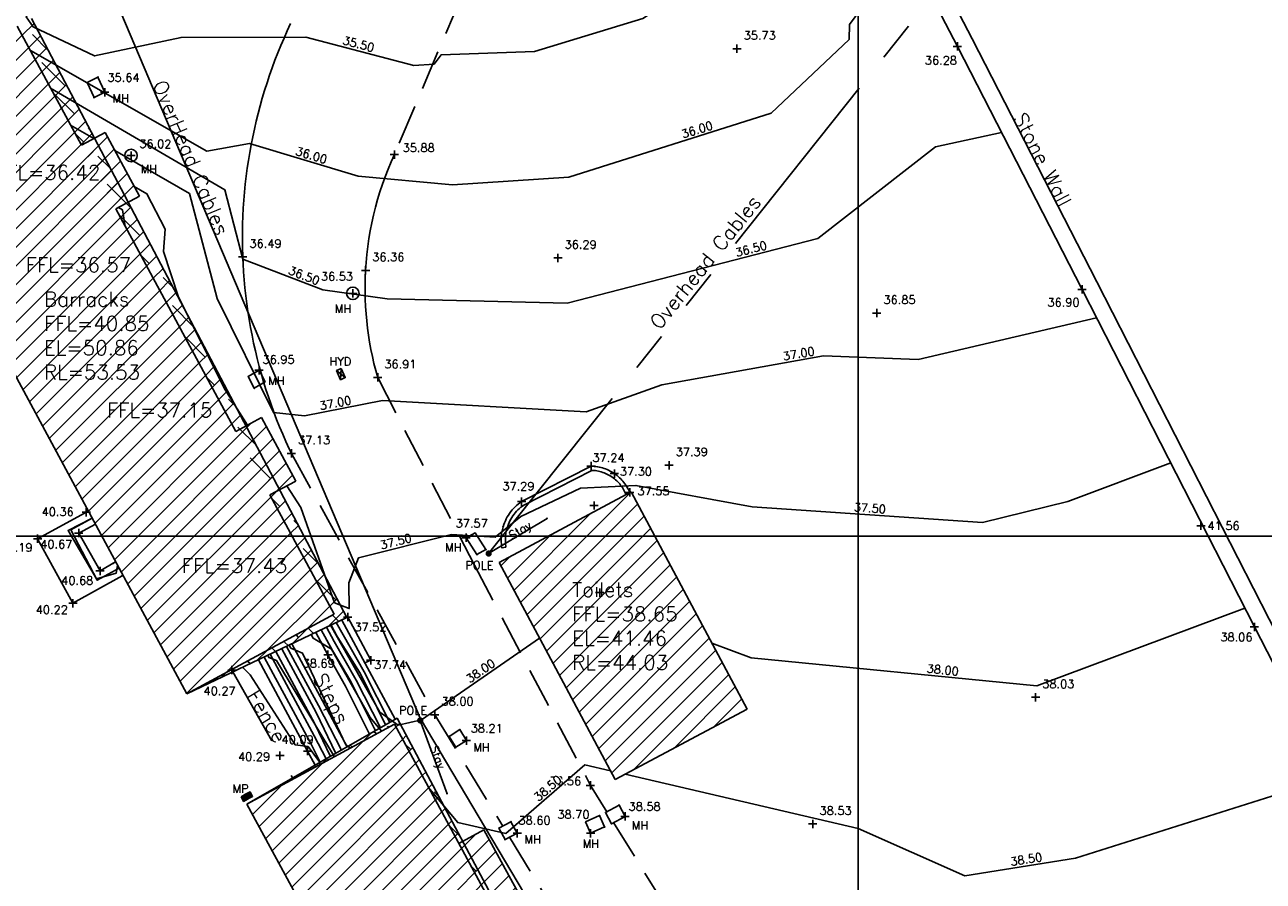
# Model space of a CAD drawing. Header units: metres. Extents: x 514577 to 515059, y 790252 to 790648.
# Tile 20 of 26: x 514860 to 514919, y 790483 to 790525. Entities that reach past the tile are written whole.
import ezdxf
from ezdxf.enums import TextEntityAlignment as Align

# ---------------------------------------------------------------- set-up
doc = ezdxf.new("R2010")
doc.units = ezdxf.units.M
doc.header["$LTSCALE"] = 0.3
for name, pattern in [('0', [48, 16, 16, 16]), ('2', [9.525, 6.35, -3.175]), ('4', [25.4, 12.7, -6.35, 0, -6.35]), ('PHANTOM', [63.5, 31.75, -6.35, 6.35, -6.35, 6.35, -6.35])]:
    doc.linetypes.add(name, pattern=pattern)
doc.layers.get('0').update_dxf_attribs({"linetype": 'CONTINUOUS'})
for name, color, linetype in [('BUILDING', 1, '0'), ('BUILDING_PNTS', 7, 'CONTINUOUS'), ('CONCRETE', 4, '0'), ('CONCRETE_PNTS', 7, 'CONTINUOUS'), ('CONTOURS', 14, 'CONTINUOUS'), ('FENCE', 4, '4'), ('FENCE_PNTS', 7, 'CONTINUOUS'), ('GRID', 9, 'CONTINUOUS'), ('HATCH', 242, 'CONTINUOUS'), ('LEVEL_PNTS', 7, 'CONTINUOUS'), ('LINETXT', 7, 'CONTINUOUS'), ('OVERHEADCABLES', 242, 'PHANTOM'), ('PNTTXT', 7, 'CONTINUOUS'), ('ROAD', 7, '2'), ('ROAD_PNTS', 7, 'CONTINUOUS'), ('SERVICE', 7, 'CONTINUOUS'), ('SERVICE_PNTS', 7, 'CONTINUOUS'), ('SERVICES', 7, '0'), ('SERVICES_PNTS', 7, 'CONTINUOUS'), ('TEXT', 7, '0'), ('WALL', 4, 'CONTINUOUS'), ('WALL_PNTS', 7, 'CONTINUOUS')]:
    doc.layers.add(name, color=color, linetype=linetype)
doc.styles.add('NORMAL', font='romans.shx')
doc.styles.add('PTXT', font='romans')
doc.styles.get("Standard").update_dxf_attribs({"font": 'romantic.ttf', "height": 1})
pattern_1 = [(45, (0, 0), (-0.44901280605, 0.44901280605), [])]

# ---------------------------------------------------------------- blocks, each defined once
blk = doc.blocks.new('SPT9')
at = {"color": 0, "linetype": 'Continuous'}
for p, q in [((-0.5, 0), (0.5, 0)), ((0, -0.5), (0, 0.5))]:
    blk.add_line(p, q, dxfattribs=at)
blk = doc.blocks.new('SPT108')
at = {"color": 0, "flags": 128}
for points in [[(-0.4, -0.2), (0.4, 0.2)], [(0.4, -0.2), (-0.4, 0.2)]]:
    blk.add_lwpolyline(points, dxfattribs=at)
at = {"color": 0}
blk.add_lwpolyline([(-0.4, 0.2), (-0.4, -0.2), (0.4, -0.2), (0.4, 0.2)], close=True, dxfattribs=at)
blk = doc.blocks.new('SPT13')
blk.add_hatch(color=0).paths.add_polyline_path([(-0.5, 0.5), (-0.5, -0.5), (0.5, -0.5), (0.5, 0.5)])
at = {"color": 0}
blk.add_lwpolyline([(-0.5, 0.5), (-0.5, -0.5), (0.5, -0.5), (0.5, 0.5)], close=True, dxfattribs=at)
blk = doc.blocks.new('SPT3')
at = {"color": 0, "linetype": 'ByBlock', "const_width": 0.25, "flags": 128}
blk.add_lwpolyline([(-0.125, 0, 1), (0.125, 0, 1)], format="xyb", close=True, dxfattribs=at)
blk = doc.blocks.new('SPT10')
at = {"color": 0, "linetype": 'Continuous'}
blk.add_line((0, 0), (0, 0), dxfattribs=at)
blk.add_line((0, 0), (0, 0), dxfattribs=at)

msp = doc.modelspace()

# ---------------------------------------------------------------- linework, layer by layer
at = {"layer": 'BUILDING'}
for points, elevation in [([(514859.587, 790524.49), (514862.667, 790518.778)], 43.141), ([(514852.498, 790520.667), (514867.731, 790492.421)], 40.03), ([(514863.803, 790519.39), (514862.667, 790518.778)], 43.116), ([(514865.454, 790516.33), (514863.803, 790519.39)], 43.335), ([(514865.454, 790516.33), (514864.317, 790515.718)], 43.335), ([(514864.317, 790515.718), (514870.086, 790505.021)], 43.141), ([(514871.323, 790505.688), (514870.086, 790505.021)], 43.303), ([(514871.323, 790505.688), (514872.967, 790502.64)], 43.303), ([(514872.967, 790502.64), (514871.73, 790501.973)], 43.159), ([(514871.73, 790501.973), (514874.82, 790496.243)], 43.141), ([(514882.744, 790498.727), (514889.08, 790502.116)], 37.792), ([(514894.658, 790491.688), (514889.08, 790502.116)], 38.299), ([(514874.82, 790496.243), (514867.731, 790492.421)], 38.78), ([(514894.658, 790491.688), (514888.322, 790488.3)], 38.299), ([(514882.01, 790485.891), (514880.808, 790485.238)], 43.336), ([(514882.01, 790485.891), (514883.665, 790482.84)], 43.336)]:
    msp.add_lwpolyline(points, dxfattribs=dict(at, elevation=elevation))
at = {"layer": 'BUILDING', "linetype": '0'}
msp.add_lwpolyline([(514877.718, 790490.967), (514870.62, 790487.115)], dxfattribs=at)
at = {"layer": 'BUILDING_PNTS'}
for p in [(514887.306, 790501.466, 41.464), (514916.46, 790500.492, 41.563), (514887.575, 790497.279, 44.025)]:
    msp.add_point(p, dxfattribs=at)
at = {"layer": 'CONCRETE'}
for points, elevation in [([(514874.512, 790494.299), (514873.934, 790495.371)], 38.687), ([(514874.729, 790494.498), (514874.192, 790495.494)], 38.484), ([(514874.808, 790494.935), (514874.442, 790495.614)], 38.306), ([(514874.946, 790495.21), (514874.669, 790495.723)], 38.121)]:
    msp.add_lwpolyline(points, dxfattribs=dict(at, elevation=elevation))
for points in [[(514864.623, 790498.088, 40.314), (514862.262, 790496.769, 40.225), (514860.564, 790499.865, 40.189), (514862.998, 790501.197, 40.369)], [(514863.18, 790500.859, 40.544), (514862.154, 790500.301, 40.527), (514863.426, 790497.885, 40.488), (514864.475, 790498.458, 40.03)], [(514864.311, 790498.762, 40.701), (514863.567, 790498.324, 40.676), (514862.54, 790500.145, 40.675), (514863.34, 790500.563, 40.03)]]:
    msp.add_polyline3d(points, dxfattribs=at)
at = {"layer": 'CONCRETE_PNTS'}
for p in [(514862.903, 790501.145, 40.362), (514863.134, 790500.834, 40.543), (514862.154, 790500.301, 40.527), (514862.54, 790500.145, 40.675), (514860.564, 790499.865, 40.189), (514863.567, 790498.324, 40.676), (514864.196, 790498.694, 40.697), (514863.426, 790497.885, 40.488), (514864.623, 790498.088, 40.314), (514862.262, 790496.769, 40.225), (514875.463, 790496.105, 37.523), (514874.512, 790494.299, 38.687), (514876.574, 790494.033, 37.742), (514877.454, 790491.111, 37.995), (514877.725, 790491.243, 37.932), (514876.465, 790490.576, 38.74), (514876.757, 790490.724, 38.553), (514876.995, 790490.882, 38.385), (514877.237, 790491.019, 38.19), (514873.536, 790489.67, 40.094), (514874.418, 790489.319, 39.753), (514873.873, 790489.03, 40.142), (514874.122, 790489.164, 39.99)]:
    msp.add_point(p, dxfattribs=at)
at = {"layer": 'CONTOURS'}
for points, elevation in [([(514851.971, 790528.782), (514861.385, 790527.113), (514861.486, 790526.443), (514860.01, 790524.943), (514860.349, 790524.465), (514863.298, 790523.064), (514867.458, 790523.951), (514873.454, 790523.962), (514878.647, 790522.606), (514879.617, 790522.671), (514879.948, 790523.11), (514884.44, 790523.268), (514889.65, 790524.851), (514891.632, 790526.167), (514898.454, 790534.771), (514898.519, 790535.533)], 35.5), ([(514860.217, 790523.321), (514868.69, 790518.486), (514870.742, 790518.847), (514875.974, 790517.283), (514880.507, 790516.866), (514886.097, 790517.234), (514895.806, 790520.308), (514899.566, 790523.857), (514899.577, 790524.563), (514902.216, 790528.162), (514902.596, 790527.681)], 36), ([(514861.19, 790521.517), (514869.56, 790516.634), (514870.427, 790513.298), (514874.273, 790511.821), (514877.365, 790511.391), (514886.011, 790511.188), (514898.055, 790514.287), (514903.713, 790518.695), (514906.884, 790519.384)], 36.5), ([(514862.147, 790519.741), (514863.262, 790519.098)], 37), ([(514864.277, 790518.513), (514867.858, 790516.446), (514869.195, 790511.407), (514871.897, 790505.928), (514873.395, 790505.776), (514877.14, 790506.504), (514886.921, 790505.964), (514890.567, 790507.258), (514898.335, 790508.651), (514902.87, 790508.477), (514911.447, 790510.488)], 37), ([(514870.656, 790505.328), (514869.569, 790507.019), (514867.33, 790511.466), (514866.606, 790513.665), (514866.691, 790514.744), (514865.819, 790516.439), (514865.208, 790516.787)], 37.5), ([(514864.449, 790515.788), (514864.635, 790515.676), (514864.775, 790514.869)], 38), ([(514915.013, 790503.508), (514910.071, 790501.66), (514905.963, 790500.647), (514894.893, 790501.407), (514889.315, 790502.434), (514886.643, 790502.3), (514883.782, 790500.944), (514882.548, 790499.944), (514880.46, 790500.078), (514875.984, 790498.956), (514875.512, 790497.759), (514875.542, 790496.517), (514874.837, 790496.798), (514873.205, 790501.362), (514872.534, 790502.406)], 37.5), ([(514864.404, 790498.589), (514864.343, 790498.221), (514863.394, 790497.942), (514862.027, 790500.266), (514863.18, 790500.86)], 40.5), ([(514892.965, 790494.853), (514894.847, 790494.15), (514908.571, 790492.804), (514918.58, 790496.527)], 38), ([(514874.638, 790495.71), (514877.003, 790491.534), (514877.897, 790490.916), (514879.015, 790491.168), (514884.686, 790495.098)], 38), ([(514875.595, 790489.814), (514875.372, 790489.969), (514873.293, 790494.366), (514872.734, 790494.617), (514872.652, 790494.764)], 39), ([(514873.705, 790495.265), (514873.802, 790495.093), (514874.689, 790494.567), (514876.537, 790491.286), (514877.089, 790490.625)], 38.5), ([(514874.825, 790489.397), (514872.05, 790494.024), (514871.678, 790494.158), (514871.621, 790494.273)], 39.5), ([(514874.124, 790489.016), (514874.107, 790489.148), (514873.564, 790489.885), (514872.935, 790489.973), (514870.775, 790493.331), (514870.417, 790493.7)], 40), ([(514888.803, 790488.557), (514899.987, 790485.956), (514905.118, 790483.678), (514910.437, 790484.52), (514922.301, 790488.279), (514922.236, 790489.411)], 38.5), ([(514879.418, 790487.834), (514880.755, 790486.233), (514883.06, 790485.716), (514886.858, 790489.009), (514888.097, 790488.721)], 38.5)]:
    msp.add_lwpolyline(points, dxfattribs=dict(at, elevation=elevation))
at = {"layer": 'FENCE'}
msp.add_polyline3d([(514869.947, 790493.476, 40.27), (514872.819, 790488.374, 40.293)], dxfattribs=at)
at = {"layer": 'FENCE_PNTS'}
for p in [(514869.9, 790493.559, 40.27), (514872.211, 790489.453, 40.288)]:
    msp.add_point(p, dxfattribs=at)
at = {"layer": 'LEVEL_PNTS'}
for p in [(514894.168, 790523.403, 35.727), (514885.565, 790513.359, 36.29), (514900.887, 790510.705, 36.847), (514890.904, 790503.401, 37.39), (514908.517, 790492.252, 38.032), (514897.814, 790486.169, 38.533)]:
    msp.add_point(p, dxfattribs=at)
at = {"layer": 'ROAD'}
for points in [[(514883.153, 790531.146, 34.945), (514877.707, 790518.322, 35.879), (514877.551, 790517.971, 35.911), (514877.403, 790517.615, 35.942), (514877.265, 790517.257, 35.974), (514877.135, 790516.895, 36.006), (514877.015, 790516.53, 36.038), (514876.904, 790516.162, 36.069), (514876.801, 790515.791, 36.101), (514876.709, 790515.418, 36.133), (514876.625, 790515.043, 36.165), (514876.551, 790514.666, 36.196), (514876.487, 790514.287, 36.228), (514876.432, 790513.906, 36.26), (514876.386, 790513.524, 36.292), (514876.35, 790513.142, 36.323), (514876.324, 790512.758, 36.355), (514876.308, 790512.412, 36.392), (514876.3, 790512.065, 36.429), (514876.3, 790511.718, 36.465), (514876.308, 790511.372, 36.502), (514876.324, 790511.025, 36.539), (514876.347, 790510.68, 36.576), (514876.378, 790510.334, 36.613), (514876.417, 790509.99, 36.649), (514876.464, 790509.646, 36.686), (514876.518, 790509.304, 36.723), (514876.581, 790508.963, 36.76), (514876.65, 790508.623, 36.797), (514876.728, 790508.285, 36.833), (514876.813, 790507.949, 36.87), (514876.906, 790507.615, 36.907), (514881.555, 790498.603, 37.612), (514887.131, 790488.021, 38.558), (514887.915, 790486.759, 38.647)], [(514872.723, 790524.62, 35.454), (514872.562, 790524.272, 35.488), (514872.405, 790523.921, 35.523), (514872.255, 790523.568, 35.557), (514872.11, 790523.213, 35.592), (514871.97, 790522.855, 35.626), (514871.837, 790522.495, 35.661), (514871.709, 790522.134, 35.695), (514871.587, 790521.77, 35.73), (514871.471, 790521.404, 35.764), (514871.361, 790521.036, 35.799), (514871.257, 790520.667, 35.833), (514871.158, 790520.296, 35.868), (514871.066, 790519.924, 35.902), (514870.979, 790519.55, 35.937), (514870.899, 790519.174, 35.971), (514870.824, 790518.798, 36.006), (514870.756, 790518.42, 36.04), (514870.693, 790518.042, 36.075), (514870.637, 790517.662, 36.109), (514870.587, 790517.282, 36.144), (514870.542, 790516.9, 36.178), (514870.504, 790516.518, 36.213), (514870.472, 790516.136, 36.247), (514870.447, 790515.753, 36.282), (514870.427, 790515.37, 36.316), (514870.413, 790514.986, 36.351), (514870.406, 790514.603, 36.385), (514870.405, 790514.219, 36.42), (514870.41, 790513.835, 36.454), (514870.42, 790513.451, 36.489), (514870.438, 790513.068, 36.515), (514870.461, 790512.685, 36.54), (514870.49, 790512.302, 36.565), (514870.526, 790511.92, 36.59), (514870.567, 790511.539, 36.615), (514870.615, 790511.158, 36.64), (514870.669, 790510.778, 36.665), (514870.729, 790510.399, 36.69), (514870.795, 790510.021, 36.715), (514870.867, 790509.644, 36.74), (514870.945, 790509.268, 36.765), (514871.029, 790508.894, 36.79), (514871.119, 790508.52, 36.815), (514871.215, 790508.149, 36.84), (514871.316, 790507.779, 36.865), (514871.424, 790507.411, 36.89), (514871.538, 790507.044, 36.915), (514871.657, 790506.679, 36.94), (514871.783, 790506.317, 36.965), (514871.914, 790505.956, 36.99), (514872.051, 790505.597, 37.015), (514872.193, 790505.241, 37.04), (514872.341, 790504.887, 37.065), (514872.495, 790504.535, 37.09), (514872.655, 790504.186, 37.115), (514872.758, 790503.969, 37.131), (514879.65, 790491.418, 38.003), (514882.911, 790486.067, 38.471)], [(514888.241, 790486.233, 38.684), (514894.859, 790475.579, 39.435)], [(514883.238, 790485.53, 38.518), (514888.218, 790477.358, 39.233)]]:
    msp.add_polyline3d(points, dxfattribs=at)
at = {"layer": 'ROAD_PNTS'}
for p in [(514877.707, 790518.322, 35.879), (514870.422, 790513.406, 36.493), (514876.324, 790512.758, 36.355), (514876.906, 790507.615, 36.907), (514872.758, 790503.969, 37.131), (514881.555, 790498.603, 37.612), (514879.65, 790491.418, 38.003), (514887.131, 790488.021, 38.558)]:
    msp.add_point(p, dxfattribs=at)
at = {"layer": 'SERVICE', "color": 7}
for points in [[(514885.045, 790500.843, 37.899), (514882.238, 790499.157, 37.593)], [(514878.949, 790491.141, 38), (514880.24, 790487.619, 38.351)]]:
    msp.add_polyline3d(points, dxfattribs=at)
at = {"layer": 'SERVICE_PNTS'}
for p in [(514885.045, 790500.843, 37.899), (514882.238, 790499.157, 37.593), (514878.949, 790491.141, 38), (514880.24, 790487.619, 38.351)]:
    msp.add_point(p, dxfattribs=at)
at = {"layer": 'SERVICES', "flags": 128}
for points in [[(514863.275, 790521.06), (514863.793, 790521.318), (514863.458, 790522.042), (514862.939, 790521.784)], [(514870.976, 790507.098), (514870.688, 790507.661), (514871.207, 790507.963), (514871.495, 790507.4)], [(514882.103, 790499.35), (514881.676, 790499.106), (514881.156, 790499.917), (514881.583, 790500.16)], [(514880.345, 790490.377), (514880.855, 790490.7), (514881.165, 790490.177), (514880.655, 790489.854)], [(514888.506, 790487.076), (514888.795, 790486.531), (514888.138, 790486.178), (514887.849, 790486.723)], [(514887.571, 790486.57), (514887.807, 790486.024), (514887.133, 790485.725), (514886.898, 790486.27)], [(514883.311, 790486.278), (514883.61, 790485.726), (514883.025, 790485.417), (514882.726, 790485.969)]]:
    msp.add_lwpolyline(points, close=True, dxfattribs=at)
at = {"layer": 'SERVICES'}
for centre in [(514865.055, 790518.276, 36.015), (514875.714, 790511.656, 36.528)]:
    msp.add_circle(centre, 0.3, dxfattribs=at)
at = {"layer": 'SERVICES_PNTS'}
for p in [(514863.458, 790522.042, 35.638), (514863.275, 790521.06, 35.639), (514863.793, 790521.318, 35.638), (514865.055, 790518.276, 36.015), (514875.714, 790511.656, 36.528), (514871.207, 790507.963, 36.951), (514875.135, 790507.778, 36.854), (514870.688, 790507.661, 36.95), (514870.976, 790507.098, 36.989), (514881.156, 790499.917, 37.567), (514881.676, 790499.106, 37.621), (514882.103, 790499.35, 37.607), (514882.238, 790499.158, 37.593), (514878.949, 790491.141, 38), (514878.954, 790491.245, 37.975), (514880.855, 790490.7, 38.137), (514880.345, 790490.377, 38.13), (514881.165, 790490.177, 38.21), (514870.721, 790487.542, 40.284), (514870.484, 790487.353, 40.266), (514888.506, 790487.076, 38.573), (514887.571, 790486.57, 38.671), (514888.795, 790486.531, 38.583), (514883.311, 790486.278, 38.558), (514887.807, 790486.024, 38.669), (514888.138, 790486.178, 38.646), (514883.025, 790485.417, 38.548), (514883.61, 790485.726, 38.597), (514887.133, 790485.725, 38.701)]:
    msp.add_point(p, dxfattribs=at)
at = {"layer": 'WALL'}
for points, elevation in [([(514882.873, 790499.436), (514883.071, 790499.467)], 37.632), ([(514874.064, 790491.855), (514872.53, 790494.698)], 39.163), ([(514874.145, 790492.286), (514872.78, 790494.817)], 38.982), ([(514873.702, 790490.009), (514871.452, 790494.181)], 39.913), ([(514873.85, 790490.408), (514871.741, 790494.32)], 39.731), ([(514873.886, 790490.974), (514872.012, 790494.449)], 39.503), ([(514873.955, 790491.522), (514872.301, 790494.588)], 39.344), ([(514873.536, 790489.67), (514871.175, 790494.048)], 40.094)]:
    msp.add_lwpolyline(points, dxfattribs=dict(at, elevation=elevation))
msp.add_lwpolyline([(514875.428, 790496.086), (514875.463, 790496.105)], dxfattribs=at)
at = {"layer": 'WALL', "linetype": '0'}
msp.add_lwpolyline([(514876.574, 790494.033), (514876.29, 790493.901)], dxfattribs=at)
at = {"layer": 'WALL', "color": 4}
for points in [[(514891.78, 790549.473, 34.402), (514892.609, 790548.781, 34.901), (514899.907, 790534.582, 35.562), (514905.472, 790523.888, 36.279), (514911.467, 790512.207, 36.903), (514919.749, 790495.999, 38.064), (514927.122, 790481.655, 39.069)], [(514891.444, 790548.711, 34.509), (514891.972, 790548.271, 34.901), (514899.196, 790534.214, 35.562), (514904.762, 790523.52, 36.279), (514910.755, 790511.843, 36.903), (514919.037, 790495.634, 38.064), (514926.411, 790481.29, 39.069)], [(514882.873, 790499.436, 37.632), (514882.862, 790499.503, 37.62), (514882.854, 790499.571, 37.609), (514882.847, 790499.639, 37.597), (514882.843, 790499.707, 37.586), (514882.841, 790499.775, 37.574), (514882.841, 790499.844, 37.563), (514882.842, 790499.912, 37.551), (514882.846, 790499.98, 37.54), (514882.853, 790500.048, 37.528), (514882.861, 790500.116, 37.517), (514882.871, 790500.183, 37.505), (514882.883, 790500.25, 37.494), (514882.898, 790500.317, 37.482), (514882.914, 790500.383, 37.471), (514882.933, 790500.449, 37.459), (514882.964, 790500.546, 37.448), (514883, 790500.641, 37.437), (514883.04, 790500.735, 37.426), (514883.084, 790500.827, 37.414), (514883.133, 790500.916, 37.403), (514883.185, 790501.004, 37.392), (514883.242, 790501.089, 37.381), (514883.302, 790501.171, 37.37), (514883.366, 790501.25, 37.359), (514883.434, 790501.326, 37.348), (514883.505, 790501.399, 37.337), (514883.579, 790501.469, 37.325), (514883.657, 790501.535, 37.314), (514883.737, 790501.598, 37.303), (514883.82, 790501.657, 37.292), (514887.156, 790503.356, 37.24), (514887.235, 790503.353, 37.244), (514887.315, 790503.347, 37.248), (514887.394, 790503.338, 37.252), (514887.473, 790503.326, 37.256), (514887.552, 790503.31, 37.26), (514887.629, 790503.292, 37.264), (514887.706, 790503.271, 37.268), (514887.782, 790503.247, 37.271), (514887.858, 790503.22, 37.275), (514887.931, 790503.19, 37.279), (514888.004, 790503.157, 37.283), (514888.076, 790503.121, 37.287), (514888.146, 790503.082, 37.291), (514888.214, 790503.041, 37.295), (514888.281, 790502.997, 37.299), (514888.345, 790502.952, 37.316), (514888.407, 790502.904, 37.333), (514888.468, 790502.853, 37.35), (514888.526, 790502.8, 37.367), (514888.583, 790502.745, 37.384), (514888.637, 790502.688, 37.401), (514888.689, 790502.629, 37.418), (514888.739, 790502.568, 37.435), (514888.786, 790502.505, 37.452), (514888.831, 790502.44, 37.469), (514888.873, 790502.374, 37.486), (514888.913, 790502.306, 37.503), (514888.95, 790502.236, 37.52), (514888.985, 790502.166, 37.537), (514889.021, 790502.085, 37.556)], [(514883.071, 790499.467, 37.632), (514883.06, 790499.531, 37.62), (514883.053, 790499.593, 37.609), (514883.047, 790499.655, 37.597), (514883.043, 790499.717, 37.586), (514883.041, 790499.779, 37.574), (514883.041, 790499.841, 37.563), (514883.042, 790499.903, 37.551), (514883.046, 790499.965, 37.54), (514883.051, 790500.027, 37.528), (514883.059, 790500.089, 37.517), (514883.068, 790500.15, 37.505), (514883.08, 790500.211, 37.494), (514883.093, 790500.272, 37.482), (514883.108, 790500.332, 37.471), (514883.124, 790500.391, 37.459), (514883.153, 790500.48, 37.448), (514883.185, 790500.567, 37.437), (514883.222, 790500.652, 37.426), (514883.262, 790500.736, 37.414), (514883.306, 790500.817, 37.403), (514883.354, 790500.897, 37.392), (514883.406, 790500.974, 37.381), (514883.461, 790501.049, 37.37), (514883.519, 790501.121, 37.359), (514883.58, 790501.19, 37.348), (514883.645, 790501.257, 37.337), (514883.713, 790501.32, 37.325), (514883.783, 790501.38, 37.314), (514883.856, 790501.437, 37.303), (514883.924, 790501.485, 37.292), (514887.2, 790503.154, 37.24), (514887.224, 790503.153, 37.244), (514887.296, 790503.148, 37.248), (514887.368, 790503.14, 37.252), (514887.439, 790503.129, 37.256), (514887.51, 790503.115, 37.26), (514887.58, 790503.098, 37.264), (514887.649, 790503.079, 37.268), (514887.718, 790503.057, 37.271), (514887.786, 790503.033, 37.275), (514887.853, 790503.006, 37.279), (514887.918, 790502.976, 37.283), (514887.983, 790502.944, 37.287), (514888.046, 790502.909, 37.291), (514888.108, 790502.872, 37.295), (514888.168, 790502.832, 37.299), (514888.226, 790502.791, 37.316), (514888.282, 790502.748, 37.333), (514888.337, 790502.702, 37.35), (514888.389, 790502.654, 37.367), (514888.44, 790502.605, 37.384), (514888.489, 790502.553, 37.401), (514888.536, 790502.5, 37.418), (514888.581, 790502.445, 37.435), (514888.624, 790502.388, 37.452), (514888.665, 790502.329, 37.469), (514888.703, 790502.27, 37.486), (514888.739, 790502.208, 37.503), (514888.772, 790502.145, 37.52), (514888.803, 790502.082, 37.537), (514888.844, 790501.99, 37.56)]]:
    msp.add_polyline3d(points, dxfattribs=at)
at = {"layer": 'WALL'}
for points in [[(514875.175, 790495.965, 37.747), (514877.749, 790491.198, 37.934)], [(514876.574, 790494.033, 37.742), (514875.463, 790496.105, 37.523)], [(514877.486, 790491.047, 37.996), (514876.256, 790493.473, 37.952), (514874.907, 790495.838, 37.927)], [(514877.041, 790490.792, 38.388), (514875.874, 790493.083, 38.304), (514874.808, 790494.935, 38.306)], [(514874.946, 790495.21, 38.121), (514876.076, 790493.385, 38.124), (514877.281, 790490.929, 38.192)], [(514876.509, 790490.487, 38.741), (514875.356, 790492.782, 38.708), (514874.512, 790494.299, 38.687)], [(514874.729, 790494.498, 38.484), (514875.622, 790493.016, 38.496), (514876.794, 790490.65, 38.555)], [(514874.064, 790491.855, 39.163), (514875.169, 790489.72, 39.193)], [(514875.431, 790489.87, 38.997), (514874.145, 790492.286, 38.982)], [(514874.892, 790489.561, 39.361), (514873.955, 790491.522, 39.344)], [(514874.633, 790489.413, 39.569), (514873.886, 790490.974, 39.503)], [(514874.139, 790489.13, 39.993), (514873.702, 790490.009, 39.913)], [(514874.43, 790489.296, 39.753), (514873.85, 790490.408, 39.731)], [(514873.536, 790489.67, 40.094), (514873.894, 790488.99, 40.145)]]:
    msp.add_polyline3d(points, dxfattribs=at)
at = {"layer": 'WALL_PNTS'}
for p in [(514904.762, 790523.52, 36.279), (514910.755, 790511.843, 36.903), (514887.156, 790503.356, 37.24), (514888.281, 790502.997, 37.299), (514889.017, 790502.094, 37.554), (514883.82, 790501.657, 37.292), (514882.933, 790500.449, 37.459), (514882.873, 790499.436, 37.632), (514919.037, 790495.634, 38.064)]:
    msp.add_point(p, dxfattribs=at)

# ---------------------------------------------------------------- block references
at = {"layer": 'BUILDING_PNTS', "color": 7, "xscale": 0.4, "yscale": 0.4, "zscale": 0.4}
msp.add_blockref('SPT9', (514887.306, 790501.466, 41.464), dxfattribs=at)
at = {"layer": 'BUILDING_PNTS', "color": 1, "xscale": 0.4, "yscale": 0.4, "zscale": 0.4}
for p in [(514916.46, 790500.492, 41.563), (514887.575, 790497.279, 44.025)]:
    msp.add_blockref('SPT9', p, dxfattribs=at)
at = {"layer": 'CONCRETE_PNTS', "color": 7, "xscale": 0.4, "yscale": 0.4, "zscale": 0.4}
for p in [(514862.903, 790501.145, 40.362), (514860.564, 790499.865, 40.189), (514862.54, 790500.145, 40.675), (514863.567, 790498.324, 40.676), (514862.262, 790496.769, 40.225), (514875.463, 790496.105, 37.523), (514874.512, 790494.299, 38.687), (514876.574, 790494.033, 37.742), (514873.536, 790489.67, 40.094)]:
    msp.add_blockref('SPT9', p, dxfattribs=at)
at = {"layer": 'FENCE_PNTS', "xscale": 0.4, "yscale": 0.4, "zscale": 0.4}
for p in [(514869.9, 790493.559, 40.27), (514872.211, 790489.453, 40.288)]:
    msp.add_blockref('SPT9', p, dxfattribs=at)
at = {"layer": 'LEVEL_PNTS', "color": 7, "xscale": 0.4, "yscale": 0.4, "zscale": 0.4}
for p in [(514894.168, 790523.403, 35.727), (514885.565, 790513.359, 36.29), (514900.887, 790510.705, 36.847), (514890.904, 790503.401, 37.39), (514908.517, 790492.252, 38.032), (514897.814, 790486.169, 38.533)]:
    msp.add_blockref('SPT9', p, dxfattribs=at)
at = {"layer": 'ROAD_PNTS', "xscale": 0.4, "yscale": 0.4, "zscale": 0.4}
for p in [(514877.707, 790518.322, 35.879), (514870.422, 790513.406, 36.493), (514876.324, 790512.758, 36.355), (514876.906, 790507.615, 36.907), (514872.758, 790503.969, 37.131), (514879.65, 790491.418, 38.003), (514887.131, 790488.021, 38.558)]:
    msp.add_blockref('SPT9', p, dxfattribs=at)
at = {"layer": 'SERVICE_PNTS', "color": 7, "xscale": 0.001, "yscale": 0.001, "zscale": 0.001}
for p in [(514885.045, 790500.843, 37.899), (514882.238, 790499.157, 37.593), (514878.949, 790491.141, 38), (514880.24, 790487.619, 38.351)]:
    msp.add_blockref('SPT10', p, dxfattribs=at)
at = {"layer": 'SERVICES_PNTS', "xscale": 0.4, "yscale": 0.4, "zscale": 0.4}
for p in [(514863.793, 790521.318, 35.638), (514865.055, 790518.276, 36.015), (514875.714, 790511.656, 36.528), (514871.207, 790507.963, 36.951), (514881.156, 790499.917, 37.567), (514881.165, 790490.177, 38.21), (514888.795, 790486.531, 38.583), (514883.61, 790485.726, 38.597), (514887.133, 790485.725, 38.701)]:
    msp.add_blockref('SPT9', p, dxfattribs=at)
at = {"layer": 'SERVICES_PNTS', "color": 7, "xscale": 0.6, "yscale": 0.6, "zscale": 0.6, "rotation": 294.5242221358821}
msp.add_blockref('SPT108', (514875.135, 790507.778, 36.854), dxfattribs=at)
at = {"layer": 'SERVICES_PNTS', "color": 7, "xscale": 0.6, "yscale": 0.6, "zscale": 0.6}
for p in [(514882.238, 790499.158, 37.593), (514878.949, 790491.141, 38)]:
    msp.add_blockref('SPT3', p, dxfattribs=at)
at = {"layer": 'SERVICES_PNTS', "xscale": 0.25, "yscale": 0.25, "zscale": 0.25}
for p, rotation in [((514870.509, 790487.423, 40.266), 29.82530091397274), ((514870.724, 790487.542, 40.266), 28.15903612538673)]:
    msp.add_blockref('SPT13', p, dxfattribs=dict(at, rotation=rotation))
at = {"layer": 'WALL_PNTS', "xscale": 0.4, "yscale": 0.4, "zscale": 0.4}
for p in [(514904.762, 790523.52, 36.279), (514910.755, 790511.843, 36.903), (514887.156, 790503.356, 37.24), (514888.281, 790502.997, 37.299), (514883.82, 790501.657, 37.292), (514889.017, 790502.094, 37.554), (514919.037, 790495.634, 38.064)]:
    msp.add_blockref('SPT9', p, dxfattribs=at)

# ---------------------------------------------------------------- texts
at = {"layer": 'LINETXT'}
for s, rotation, p in [('Road Edge', 291.80938, (514872.091, 790505.495)), ('Road Edge', 297.7853, (514884.226, 790493.534)), ('Fence', 299.37528, (514870.671, 790492.19)), ('Fence', 299.37528, (514871.441, 790490.822))]:
    msp.add_text(s, height=0.001, rotation=rotation, dxfattribs=at).set_placement(p, align=Align.BOTTOM_CENTER)
at = {"layer": 'PNTTXT', "style": 'PTXT'}
for s, p in [('35.73', (514894.49, 790523.725)), ('35.64', (514863.919, 790521.704)), ('36.02', (514865.45, 790518.516)), ('35.88', (514878.103, 790518.328)), ('36.49', (514870.744, 790513.728)), ('36.29', (514885.887, 790513.681)), ('36.36', (514876.646, 790513.08)), ('36.53', (514874.177, 790512.149)), ('36.85', (514901.209, 790511.027)), ('36.95', (514871.371, 790508.157)), ('HYD', (514874.587, 790508.065)), ('36.91', (514877.228, 790507.937)), ('37.13', (514873.08, 790504.291)), ('37.39', (514891.226, 790503.723)), ('37.57', (514880.651, 790500.289)), ('POLE', (514881.117, 790498.278)), ('38.03', (514908.839, 790492.574)), ('40.27', (514868.536, 790492.243)), ('POLE', (514877.927, 790491.305)), ('38.00', (514879.972, 790491.74)), ('38.21', (514881.376, 790490.444)), ('40.09', (514872.284, 790489.903)), ('40.29', (514870.195, 790489.082)), ('38.56', (514885.138, 790487.909)), ('38.58', (514888.96, 790486.687)), ('38.53', (514898.136, 790486.491)), ('38.60', (514883.67, 790486.02)), ('38.70', (514885.542, 790486.306))]:
    msp.add_text(s, height=0.4, dxfattribs=at).set_placement(p, align=Align.BOTTOM_LEFT)
for s, p in [('36.28', (514903.199, 790522.849)), ('36.90', (514909.089, 790511.223)), ('37.24', (514887.224, 790503.765)), ('37.30', (514888.543, 790503.102)), ('37.29', (514882.897, 790502.392)), ('37.55', (514889.386, 790502.165)), ('40.36', (514860.756, 790501.163)), ('40.19', (514858.777, 790499.45)), ('40.67', (514860.691, 790499.608, 40.684)), ('40.68', (514861.696, 790497.861)), ('40.22', (514860.475, 790496.462)), ('37.52', (514875.785, 790495.625)), ('38.06', (514917.397, 790495.144)), ('38.69', (514873.3, 790493.881, -37.948)), ('37.74', (514876.729, 790493.816))]:
    msp.add_text(s, height=0.4, dxfattribs=at).set_placement(p, align=Align.MIDDLE_LEFT)
for p in [(514864.157, 790521.226), (514865.513, 790517.834), (514874.842, 790511.117), (514871.646, 790507.658), (514880.144, 790499.649), (514881.499, 790490.056), (514889.113, 790486.297), (514883.955, 790485.634), (514886.755, 790485.417)]:
    msp.add_text('MH', height=0.4, dxfattribs=at).set_placement(p, align=Align.TOP_LEFT)
for rotation, p in [(30.99628, (514883.416, 790499.709, 37.714)), (290.12674, (514879.298, 790489.801, 38.129))]:
    msp.add_text('Stay', height=0.4, rotation=rotation, dxfattribs=at).set_placement(p, align=Align.BOTTOM_LEFT)
at = {"layer": 'PNTTXT', "color": 1, "style": 'PTXT'}
msp.add_text('41.56', height=0.4, dxfattribs=at).set_placement((514916.782, 790500.492), align=Align.MIDDLE_LEFT)
at = {"layer": 'PNTTXT', "style": 'PTXT'}
msp.add_text('MP', height=0.4, dxfattribs=at).set_placement((514870.317, 790488.061), align=Align.TOP_CENTER)
at = {"layer": 'TEXT', "char_height": 0.7, "attachment_point": 1, "style": 'NORMAL'}
for s, insert, rotation in [('OverHead Cables', (514866.72, 790521.968, 36.695), 292.79739), ('Stone Wall', (514908.042, 790520.414, 36.482), 297.16689), ('Steps', (514874.394, 790493.49, 36.482), 297.16689), ('Fence', (514871.199, 790492.692, 36.482), 300.33322)]:
    msp.add_mtext_dynamic_manual_height_columns(s, width=10.58387, gutter_width=5, heights=[0], dxfattribs=dict(at, insert=insert, rotation=rotation))
for s, insert in [('FFL=36.42', (514858.51, 790517.811)), ('FFL=36.57', (514859.991, 790513.375)), ('Barracks\\PFFL=40.85\\PEL=50.86\\PRL=53.53', (514860.869, 790511.724)), ('FFL=37.15', (514863.893, 790506.401)), ('FFL=37.43', (514867.489, 790498.928)), ('Toilets\\PFFL=38.65\\PEL=41.46\\PRL=44.03', (514886.25, 790497.773))]:
    msp.add_mtext_dynamic_manual_height_columns(s, width=12.66612, gutter_width=5, heights=[0], dxfattribs=dict(at, insert=insert))

# ---------------------------------------------------------------- next in the draw order: wipeouts: each hides what was drawn before it
for points in [[(514875.164, 790523.651), (514876.715, 790523.246), (514876.816, 790523.635), (514875.265, 790524.04)], [(514891.545, 790519.097), (514893.073, 790519.58), (514892.952, 790519.963), (514891.424, 790519.479)], [(514872.898, 790518.339), (514874.434, 790517.881), (514874.549, 790518.265), (514873.013, 790518.724)], [(514894.118, 790513.41), (514895.67, 790513.809), (514895.57, 790514.198), (514894.018, 790513.799)], [(514872.556, 790512.621), (514874.052, 790512.047), (514874.196, 790512.421), (514872.7, 790512.996)], [(514896.38, 790508.434), (514897.958, 790508.717), (514897.887, 790509.112), (514896.309, 790508.829)], [(514874.122, 790506.051), (514875.695, 790506.357), (514875.618, 790506.751), (514874.045, 790506.445)], [(514899.742, 790501.206), (514901.341, 790501.096), (514901.369, 790501.497), (514899.77, 790501.606)], [(514877.044, 790499.357), (514878.598, 790499.747), (514878.5, 790500.136), (514876.946, 790499.746)], [(514881.298, 790492.91), (514882.615, 790493.823), (514882.386, 790494.152), (514881.069, 790493.24)], [(514903.244, 790493.459), (514904.838, 790493.302), (514904.878, 790493.701), (514903.283, 790493.858)], [(514884.59, 790487.216), (514885.801, 790488.266), (514885.538, 790488.569), (514884.328, 790487.52)], [(514907.308, 790484.158), (514908.891, 790484.409), (514908.828, 790484.805), (514907.245, 790484.554)]]:
    msp.add_wipeout(points).dxf.layer = 'CONTOURS'

# ---------------------------------------------------------------- next in the draw order: hatches: boundary and pattern name
at = {"layer": 'HATCH'}
h = msp.add_hatch(dxfattribs=at)
h.set_pattern_fill('ANSI31-METRIC', color=256, scale=0.2)
h.set_pattern_definition(pattern_1)
h.paths.add_polyline_path([(514852.498, 790520.667), (514859.587, 790524.49), (514862.667, 790518.778), (514863.803, 790519.39), (514865.454, 790516.33), (514864.317, 790515.718), (514870.086, 790505.021), (514871.323, 790505.688), (514872.967, 790502.64), (514871.73, 790501.973), (514874.82, 790496.243), (514867.731, 790492.421)])
h.paths.add_polyline_path([(514867.314, 790499.103), (514873.068, 790499.103), (514873.068, 790498.053), (514867.314, 790498.053)], flags=9)
h.paths.add_polyline_path([(514863.718, 790506.576), (514869.472, 790506.576), (514869.472, 790505.526), (514863.718, 790505.526)], flags=9)
h.paths.add_polyline_path([(514860.694, 790511.899), (514866.448, 790511.899), (514866.448, 790507.349), (514860.694, 790507.349)], flags=9)
h.paths.add_polyline_path([(514859.816, 790513.55), (514865.57, 790513.55), (514865.57, 790512.5), (514859.816, 790512.5)], flags=9)
h.paths.add_polyline_path([(514858.335, 790517.986), (514864.089, 790517.986), (514864.089, 790516.936), (514858.335, 790516.936)], flags=9)
h = msp.add_hatch(dxfattribs=at)
h.set_pattern_fill('ANSI38', color=256, scale=0.2)
h.paths.add_polyline_path([(514859.587, 790524.49), (514874.82, 790496.243), (514867.731, 790492.421), (514875.428, 790496.086), (514860.267, 790524.857)])
h = msp.add_hatch(dxfattribs=at)
h.set_pattern_fill('ANSI31', color=256, scale=0.2)
h.paths.add_polyline_path([(514894.658, 790491.688), (514889.08, 790502.116), (514882.744, 790498.727), (514888.322, 790488.3)])
h.paths.add_polyline_path([(514886.075, 790493.398), (514891.825, 790493.398), (514891.825, 790497.948), (514886.075, 790497.948)], flags=24)
h = msp.add_hatch(dxfattribs=at)
h.set_pattern_fill('ANSI38', color=256, scale=0.2)
h.paths.add_polyline_path([(514870.62, 790487.115), (514877.838, 790491.249), (514893.042, 790462.689), (514892.986, 790462.658), (514877.718, 790490.967)])
h = msp.add_hatch(dxfattribs=at)
h.set_pattern_fill('ANSI31-METRIC', color=256, scale=0.2)
h.set_pattern_definition(pattern_1)
h.paths.add_polyline_path([(514870.62, 790487.115), (514877.718, 790490.967), (514880.808, 790485.238), (514882.01, 790485.891), (514883.665, 790482.84), (514882.455, 790482.184), (514888.258, 790471.425), (514889.474, 790472.085), (514891.123, 790469.046), (514889.899, 790468.382), (514892.986, 790462.658), (514885.961, 790458.846)])
h.paths.add_polyline_path([(514879.444, 790476.955), (514885.198, 790476.955), (514885.198, 790472.405), (514879.444, 790472.405)], flags=9)

# ---------------------------------------------------------------- next in the draw order: linework, layer by layer
at = {"layer": 'BUILDING', "linetype": '0'}
for points in [[(514860.267, 790524.857), (514875.428, 790496.086), (514867.731, 790492.421)], [(514870.62, 790487.115), (514877.838, 790491.249), (514893.042, 790462.689)], [(514877.718, 790490.967), (514892.986, 790462.658)]]:
    msp.add_lwpolyline(points, dxfattribs=at)
at = {"layer": 'BUILDING', "elevation": 38.299}
msp.add_lwpolyline([(514888.322, 790488.3), (514882.744, 790498.727)], dxfattribs=at)
at = {"layer": 'BUILDING', "linetype": '0', "elevation": 1.385}
msp.add_lwpolyline([(514870.62, 790487.115), (514885.961, 790458.846)], dxfattribs=at)
at = {"layer": 'GRID'}
for p, q in [((514900, 790251.929), (514900, 790647.899)), ((514577.295, 790500), (515059.151, 790500))]:
    msp.add_line(p, q, dxfattribs=at)
at = {"layer": 'OVERHEADCABLES', "linetype": '0'}
msp.add_lwpolyline([(514790.008, 790352.091), (514828.961, 790371.967), (514851.61, 790386.397), (514874.138, 790397.973), (514913.643, 790420.769), (514909.192, 790449.326), (514887.709, 790476.509), (514878.954, 790491.245), (514864.12, 790526.219)], dxfattribs=at)
at = {"layer": 'OVERHEADCABLES', "elevation": 37.593}
msp.add_lwpolyline([(514882.238, 790499.156), (514903.527, 790525.893)], dxfattribs=at)

# ---------------------------------------------------------------- next in the draw order: texts
at = {"layer": 'CONTOURS', "style": 'PTXT'}
for s, rotation, p in [('35.50', 345.36162, (514875.906, 790523.322)), ('36.00', 17.56531, (514892.349, 790519.213)), ('36.00', 343.36577, (514873.629, 790517.984)), ('36.50', 14.43082, (514894.927, 790513.482)), ('36.50', 338.99018, (514873.257, 790512.211)), ('37.00', 10.16998, (514897.192, 790508.446)), ('37.00', 10.99461, (514874.933, 790506.075)), ('37.50', 356.07355, (514900.533, 790501.02)), ('37.50', 14.07014, (514877.853, 790499.425)), ('38.00', 34.71567, (514882.031, 790493.258)), ('38.00', 354.39901, (514904.028, 790493.25)), ('38.50', 40.92184, (514885.282, 790487.642)), ('38.50', 8.99368, (514908.12, 790484.154))]:
    msp.add_text(s, height=0.4, rotation=rotation, dxfattribs=at).set_placement(p, align=Align.BOTTOM_CENTER)
at = {"layer": 'TEXT', "insert": (514889.918, 790510.3, 37.593), "char_height": 0.7, "attachment_point": 1, "rotation": 51.47271, "style": 'NORMAL'}
msp.add_mtext_dynamic_manual_height_columns('Overhead Cables', width=10.58387, gutter_width=5, heights=[0], dxfattribs=at)

doc.saveas('drawing.dxf')
